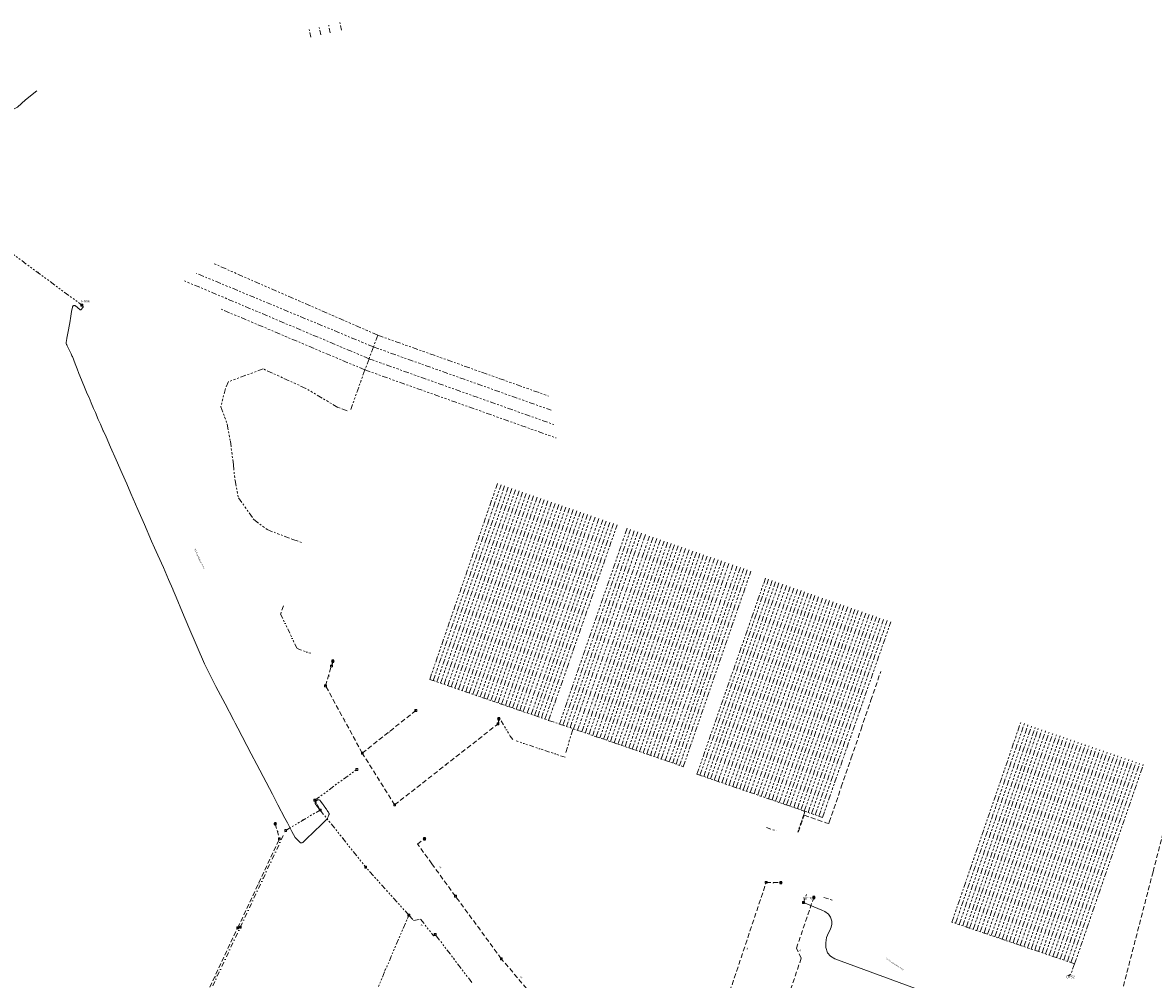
# Model space of a CAD drawing. Extents: x 149823 to 156818, y 468751 to 475536.
# Tile 25 of 27: x 154014 to 154605, y 474277 to 474776. Entities that reach past the tile are written whole.
import ezdxf
from ezdxf.enums import TextEntityAlignment as Align
from ezdxf.lldxf.tags import DXFTag

# ---------------------------------------------------------------- set-up
doc = ezdxf.new("R2010")
doc.units = 0
doc.header["$LTSCALE"] = 0.5
for name, pattern in [('RI-DRAINAGE-SO', [19.2, 6, -1.8, 1.8, -1.8, 2.4, -1.8, 1.8, -1.8]), ('RI-DWA-SO', [11, 5, -3, 0, -3]), ('RI-GWA-SO', [18.45, 6, -1.8, 1.75, -1.8, 1.75, -1.8, 1.75, -1.8]), ('RI-HWA-SO', [7.4, 5, -2.4]), ('RI-OVERIG-SO', [17, 5, -2, 2, -2, 0, -2, 2, -2])]:
    doc.linetypes.add(name, pattern=pattern)
doc.layers.get('0').update_dxf_attribs({"linetype": 'CONTINUOUS'})
for name, color, linetype, lineweight in [('B-OI-RI-DRAINAGE-G', 91, 'RI-DRAINAGE-SO', 18), ('B-OI-RI-DWA-G', 42, 'RI-DWA-SO', 18), ('B-OI-RI-DWA_RIOOLPUT-S-250', 42, 'CONTINUOUS', 18), ('B-OI-RI-GWA-G', 11, 'RI-GWA-SO', 18), ('B-OI-RI-GWA_RIOOLPUT-S-250', 11, 'CONTINUOUS', 18), ('B-OI-RI-HWA-G', 151, 'RI-HWA-SO', 18), ('B-OI-RI-HWA_RIOOLPUT-S-250', 151, 'CONTINUOUS', 18), ('B-OI-RI-OVERIG_DUIKER-G', 171, 'RI-OVERIG-SO', 18), ('B-OI-RI-OVERIG_OVERSTORTLEIDING-G', 171, 'RI-OVERIG-SO', 18), ('B-OI-RI-OVERIG_STROMINGSRICHTING-T70', 252, 'CONTINUOUS', 70), ('B-OI-RI-PERSLEIDING-G', 210, 'RI-PERS-SO', 18), ('B-OI-RI-PERSLEIDING-T30', 210, 'CONTINUOUS', 35), ('B-OI-RI-PERSLEIDING_PUTNUMMER-T50', 210, 'CONTINUOUS', 50), ('B-OI-RI-PERSLEIDING_RIOOLPUT_POMPPUT-S-250', 210, 'CONTINUOUS', 18)]:
    doc.layers.add(name, color=color, linetype=linetype, lineweight=lineweight)
doc.layers.add('UITLAAT', color=151, linetype='CONTINUOUS')
doc.styles.add('NLCS-ISO', font='NLCS-ISO.ttf')
doc.styles.add('NLCS-ISO-M250-T30', font='NLCS-ISO.ttf', dxfattribs={"height": 0.75})
doc.styles.add('NLCS-ISO-M250-T50', font='NLCS-ISO.ttf', dxfattribs={"height": 1.25})
doc.styles.add('NLCS-ISO-M250-T70', font='NLCS-ISO.ttf', dxfattribs={"height": 1.75})
tags = doc.linetypes.add('RI-PERS-SO', pattern='A,7,-2,["P",Standard,S=1.8,R=0,X=-0.5,Y=-0.9],-2,7,-2,[102,NLCS.SHX,S=1,R=180,X=0,Y=0],-2', length=22).pattern_tags.tags
tags[6] = DXFTag(74, 10)

# ---------------------------------------------------------------- blocks, each defined once
blk = doc.blocks.new('SRI-PUT_INSPECTIE-SO')
at = {"flags": 128}
blk.add_lwpolyline([(-2, -2), (2, -2), (2, 2), (-2, 2)], close=True, dxfattribs=at)
blk.add_circle((0, 0), 2)
at = {"style": 'NLCS-ISO'}
blk.add_text('I', height=2.5, dxfattribs=at).set_placement((0, 0), align=Align.MIDDLE_CENTER)
blk = doc.blocks.new('B-SRI-PUT_POMPPUT-SO')
for p, q in [((-1.7, -1), (0, 2)), ((0, 2), (1.7, -1)), ((1.7, -1), (-1.7, -1))]:
    blk.add_line(p, q)
blk.add_lwpolyline([(-2, -2), (2, -2), (2, 2), (-2, 2)], close=True)
blk.add_circle((0, 0), 2)

msp = doc.modelspace()

# ---------------------------------------------------------------- linework, layer by layer
at = {"layer": 'B-OI-RI-DRAINAGE-G'}
for points in [[(154199.87, 474613.13), (154113.75, 474650.79)], [(154197.67, 474607.01), (154105.21, 474645.45)], [(154195.34, 474600.84), (154098.81, 474641.61)], [(154193.14, 474595.03), (154118.23, 474626.67)], [(154199.87, 474613.13), (154197.67, 474607.01)], [(154199.87, 474613.13), (154289.06, 474581.38)], [(154197.67, 474607.01), (154195.34, 474600.84)], [(154197.54, 474607.06), (154290.41, 474573.99)], [(154195.34, 474600.84), (154193.14, 474595.03)], [(154195.27, 474600.86), (154291.79, 474566.49)], [(154183.93, 474573.68), (154179.04, 474575.44), (154162.34, 474585.36), (154140.02, 474595.55), (154121.93, 474588.88), (154120.36, 474585.36), (154117.93, 474575.78), (154121.33, 474566.67), (154122.92, 474557.75), (154124.48, 474545.56), (154125.36, 474537.28), (154127.17, 474528.22), (154135.16, 474516.8), (154142.08, 474511.59), (154155.51, 474506.42), (154160.68, 474504.74)], [(154193.14, 474595.03), (154185.8, 474574.3)], [(154193.14, 474595.03), (154293.08, 474559.45)], [(154227, 474433.32), (154262.4, 474535.68)], [(154228.88, 474432.67), (154264.28, 474535.03)], [(154230.73, 474431.98), (154266.15, 474534.39)], [(154232.64, 474431.38), (154268.04, 474533.73)], [(154234.54, 474430.72), (154269.93, 474533.08)], [(154236.41, 474430.08), (154271.81, 474532.43)], [(154238.29, 474429.43), (154273.69, 474531.78)], [(154240.13, 474428.8), (154275.52, 474531.14)], [(154242.04, 474428.14), (154277.43, 474530.48)], [(154243.97, 474427.47), (154279.36, 474529.82)], [(154245.82, 474426.84), (154281.21, 474529.18)], [(154247.67, 474426.2), (154283.07, 474528.53)], [(154249.58, 474425.54), (154284.97, 474527.88)], [(154251.45, 474424.9), (154286.84, 474527.23)], [(154253.36, 474424.24), (154288.77, 474526.6)], [(154255.23, 474423.6), (154290.62, 474525.92)], [(154257.1, 474422.95), (154292.49, 474525.28)], [(154258.98, 474422.31), (154294.36, 474524.63)], [(154260.88, 474421.65), (154296.26, 474523.97)], [(154262.68, 474421.03), (154298.08, 474523.38)], [(154264.58, 474420.38), (154299.98, 474522.73)], [(154266.54, 474419.71), (154301.92, 474522.03)], [(154268.4, 474419.06), (154303.79, 474521.38)], [(154270.32, 474418.4), (154305.7, 474520.71)], [(154272.2, 474417.75), (154307.58, 474520.06)], [(154274.03, 474417.12), (154309.44, 474519.49)], [(154275.88, 474416.48), (154311.26, 474518.8)], [(154277.96, 474415.77), (154313.34, 474518.07)], [(154280.03, 474415.06), (154315.4, 474517.35)], [(154281.75, 474414.47), (154317.34, 474516.68)], [(154283.44, 474413.89), (154319.24, 474516.03)], [(154285.34, 474413.23), (154321.13, 474515.37)], [(154287.21, 474412.59), (154323.02, 474514.72)], [(154289.11, 474411.93), (154324.9, 474514.07)], [(154330.11, 474512.27), (154294.75, 474410.02)], [(154296.57, 474409.39), (154331.93, 474511.64)], [(154333.84, 474510.97), (154298.48, 474408.73)], [(154300.3, 474408.11), (154335.66, 474510.35)], [(154337.54, 474509.69), (154302.18, 474407.46)], [(154339.63, 474508.97), (154304.27, 474406.74)], [(154306.45, 474405.99), (154341.81, 474508.22)], [(154343.65, 474507.58), (154308.3, 474405.35)], [(154310.23, 474404.68), (154345.58, 474506.91)], [(154347.48, 474506.26), (154312.12, 474404.03)], [(154314.01, 474403.38), (154349.37, 474505.6)], [(154351.25, 474504.95), (154315.89, 474402.73)], [(154317.76, 474402.09), (154353.11, 474504.31)], [(154354.83, 474503.71), (154319.48, 474401.5)], [(154321.38, 474400.84), (154356.73, 474503.06)], [(154358.65, 474502.39), (154323.3, 474400.18)], [(154325.29, 474399.49), (154360.64, 474501.71)], [(154362.52, 474501.05), (154327.17, 474398.84)], [(154329.04, 474398.2), (154364.39, 474500.41)], [(154366.3, 474499.75), (154330.95, 474397.54)], [(154332.8, 474396.9), (154368.15, 474499.11)], [(154370.01, 474498.46), (154334.67, 474396.26)], [(154336.6, 474395.6), (154371.94, 474497.8)], [(154373.79, 474497.16), (154338.45, 474394.96)], [(154340.34, 474394.31), (154375.69, 474496.5)], [(154377.6, 474495.84), (154342.26, 474393.65)], [(154344.12, 474393), (154379.46, 474495.2)], [(154381.31, 474494.56), (154345.97, 474392.37)], [(154347.89, 474391.7), (154383.23, 474493.89)], [(154385.35, 474493.16), (154350.01, 474390.97)], [(154352.12, 474390.25), (154387.46, 474492.43)], [(154389.25, 474491.81), (154353.92, 474389.63)], [(154355.64, 474389.03), (154390.98, 474491.21)], [(154392.87, 474490.56), (154357.53, 474388.38)], [(154359.41, 474387.73), (154394.75, 474489.91)], [(154366.58, 474383.82), (154402.35, 474486.21)], [(154368.15, 474383.28), (154403.92, 474485.66)], [(154370.09, 474382.61), (154405.86, 474484.99)], [(154371.89, 474381.99), (154407.65, 474484.36)], [(154373.64, 474381.39), (154409.4, 474483.75)], [(154375.6, 474380.71), (154411.36, 474483.06)], [(154377.56, 474380.04), (154413.31, 474482.38)], [(154379.54, 474379.36), (154415.29, 474481.69)], [(154381.39, 474378.72), (154417.14, 474481.04)], [(154383.35, 474378.04), (154419.09, 474480.36)], [(154385.22, 474377.4), (154420.96, 474479.71)], [(154387.03, 474376.78), (154422.77, 474479.08)], [(154388.89, 474376.14), (154424.63, 474478.43)], [(154390.67, 474375.52), (154426.41, 474477.81)], [(154392.45, 474374.91), (154428.18, 474477.19)], [(154394.39, 474374.24), (154430.12, 474476.51)], [(154396.4, 474373.55), (154432.13, 474475.81)], [(154398.3, 474372.9), (154434.02, 474475.15)], [(154400.11, 474372.27), (154435.83, 474474.52)], [(154402.06, 474371.6), (154437.78, 474473.84)], [(154403.88, 474370.97), (154439.59, 474473.2)], [(154405.77, 474370.32), (154441.48, 474472.54)], [(154407.57, 474369.7), (154443.28, 474471.91)], [(154409.57, 474369.01), (154445.27, 474471.22)], [(154411.56, 474368.33), (154447.26, 474470.52)], [(154413.3, 474367.72), (154449, 474469.91)], [(154415.05, 474367.12), (154450.77, 474469.38)], [(154417.08, 474366.42), (154452.77, 474468.6)], [(154419.01, 474365.76), (154454.7, 474467.92)], [(154420.85, 474365.13), (154456.53, 474467.28)], [(154422.63, 474364.46), (154458.33, 474466.65)], [(154424.61, 474363.83), (154460.29, 474465.97)], [(154426.42, 474363.21), (154462.11, 474465.34)], [(154428.33, 474362.55), (154464.01, 474464.67)], [(154430.19, 474361.91), (154465.86, 474464.02)], [(154432.13, 474361.24), (154467.8, 474463.35)], [(154227, 474433.32), (154289.11, 474411.93)], [(154289.11, 474411.93), (154294.73, 474410.02)], [(154294.75, 474410.02), (154359.41, 474387.73)], [(154301.7, 474407.18), (154298.05, 474394.82)], [(154301.7, 474407.18), (154302.18, 474407.46)], [(154499.7, 474306.52), (154535.65, 474410.86)], [(154501.59, 474305.88), (154537.54, 474410.21)], [(154503.48, 474305.23), (154539.43, 474409.56)], [(154505.38, 474304.59), (154541.32, 474408.91)], [(154507.27, 474303.95), (154543.21, 474408.25)], [(154508.89, 474303.4), (154544.83, 474407.7)], [(154510.79, 474302.75), (154546.72, 474407.04)], [(154512.68, 474302.11), (154548.61, 474406.39)], [(154514.54, 474301.48), (154550.47, 474405.75)], [(154516.47, 474300.82), (154552.39, 474405.09)], [(154518.36, 474300.17), (154554.29, 474404.44)], [(154520.25, 474299.53), (154556.18, 474403.79)], [(154522.15, 474298.89), (154558.07, 474403.14)], [(154524.04, 474298.25), (154559.96, 474402.48)], [(154525.93, 474297.6), (154561.85, 474401.83)], [(154527.83, 474296.96), (154563.74, 474401.18)], [(154529.72, 474296.32), (154565.63, 474400.53)], [(154531.61, 474295.67), (154567.52, 474399.88)], [(154533.51, 474295.03), (154569.41, 474399.22)], [(154535.4, 474294.39), (154571.3, 474398.57)], [(154537.3, 474293.74), (154573.19, 474397.92)], [(154539.19, 474293.1), (154575.08, 474397.27)], [(154541.08, 474292.45), (154576.98, 474396.62)], [(154542.98, 474291.81), (154578.87, 474395.97)], [(154544.87, 474291.17), (154580.76, 474395.32)], [(154546.76, 474290.52), (154582.65, 474394.66)], [(154548.66, 474289.88), (154584.54, 474394.01)], [(154550.55, 474289.24), (154586.43, 474393.36)], [(154552.44, 474288.59), (154588.32, 474392.71)], [(154554.34, 474287.95), (154590.21, 474392.06)], [(154556.23, 474287.31), (154592.1, 474391.41)], [(154558.11, 474286.67), (154593.98, 474390.76)], [(154560, 474286.02), (154595.87, 474390.11)], [(154561.89, 474285.38), (154597.75, 474389.46)], [(154563.77, 474284.74), (154599.64, 474388.81)], [(154366.58, 474383.82), (154432.13, 474361.24)], [(154422.65, 474364.51), (154422.63, 474364.46), (154422.71, 474363.7), (154419.18, 474353.58)], [(154563.77, 474284.74), (154499.7, 474306.52)], [(154563.77, 474284.74), (154561.81, 474279.39), (154560.45, 474278.47)]]:
    msp.add_lwpolyline(points, dxfattribs=at)
at = {"layer": 'B-OI-RI-DWA-G'}
for points in [[(154128.11, 474303.87), (154151.8, 474354.44)], [(154104.19, 474252.88), (154128.11, 474303.87)]]:
    msp.add_lwpolyline(points, dxfattribs=at)
at = {"layer": 'B-OI-RI-GWA-G'}
for points in [[(153999.13, 474663.08), (154045.32, 474628.9)], [(154167.07, 474370.27), (154188.93, 474386.29)], [(154151.8, 474354.44), (154169.76, 474365.1)], [(154169.76, 474365.1), (154167.07, 474370.27)], [(154169.76, 474365.1), (154193.56, 474335.29)], [(154216.13, 474310.11), (154193.56, 474335.29)], [(154191.41, 474252.39), (154216.13, 474310.11)], [(154216.13, 474310.11), (154218.63, 474307.46), (154222.27, 474308.09), (154229.02, 474299.4), (154229.88, 474300.07)], [(154249.01, 474275.05), (154229.88, 474300.08)]]:
    msp.add_lwpolyline(points, dxfattribs=at)
at = {"layer": 'B-OI-RI-HWA-G'}
for points in [[(154175.68, 474440.35), (154176.42, 474442.85)], [(154172.62, 474429.99), (154175.68, 474440.35)], [(154419.48, 474353.49), (154422.6, 474362.4), (154433.93, 474358.48), (154435.42, 474358.01), (154435.65, 474358.75), (154441.96, 474377.2), (154447.13, 474392.3), (154452.25, 474407.34), (154457.42, 474422.42), (154462.55, 474437.51)], [(154191.81, 474394.83), (154172.62, 474429.99)], [(154628, 474430.21), (154621.4, 474396.8), (154620.37, 474393.04), (154618.55, 474386.25), (154616.98, 474380.09), (154615.58, 474374.69), (154604.73, 474332.84), (154582.89, 474248.63), (154583.68, 474247.29), (154585.99, 474246.69)], [(154191.81, 474394.83), (154219.75, 474417.03)], [(154262.68, 474410.08), (154263.09, 474412.69)], [(154208.7, 474367.78), (154262.68, 474410.08)], [(154208.7, 474367.78), (154191.81, 474394.83)], [(154146.38, 474357.89), (154148.51, 474350.03)], [(154126.73, 474303.58), (154148.51, 474350.03)], [(154240.46, 474320.06), (154228.13, 474336.98), (154220.59, 474347.34), (154224.28, 474350.05)], [(154382.71, 474258.1), (154384.41, 474262.98), (154382.56, 474266.76), (154402.73, 474327.3)], [(154402.73, 474327.3), (154410.39, 474327.16)], [(154264.4, 474287.4), (154240.46, 474320.06)], [(154413, 474264.28), (154421.05, 474287.7), (154418.53, 474292.84), (154427.54, 474319.38)], [(154102.83, 474252.47), (154126.73, 474303.58)], [(154308.74, 474235.2), (154264.4, 474287.4)]]:
    msp.add_lwpolyline(points, dxfattribs=at)
at = {"layer": 'B-OI-RI-OVERIG_DUIKER-G'}
for points in [[(154164.89, 474768.82), (154164.08, 474772.79)], [(154170.12, 474770), (154169.27, 474773.97)], [(154175.12, 474771.11), (154174.27, 474775.09)], [(154180.97, 474772.49), (154180.04, 474776.46)], [(154150.62, 474471.81), (154149.17, 474467.49), (154157.73, 474449.41), (154164.88, 474446.96)], [(154264.33, 474411.74), (154269.05, 474403.71), (154270.44, 474401.95)], [(154297.73, 474392.67), (154272.16, 474401.19)], [(154402.86, 474355.92), (154408.79, 474353.95)], [(154432.85, 474319.36), (154438.08, 474317.73)]]:
    msp.add_lwpolyline(points, dxfattribs=at)
at = {"layer": 'B-OI-RI-OVERIG_OVERSTORTLEIDING-G'}
msp.add_lwpolyline([(154422.15, 474316.83), (154423.81, 474321.22)], dxfattribs=at)
at = {"layer": 'B-OI-RI-PERSLEIDING-G'}
for points in [[(153935.07, 474760.62), (153934.29, 474761.24), (153934.19, 474762.04), (153934.74, 474762.8), (153935.99, 474763.64), (153938.87, 474764.63), (153941.49, 474765.28), (153944.81, 474766.1), (153949.22, 474767.03), (153951.89, 474767.19), (153954.29, 474767.19), (153956.95, 474766.59), (153960.71, 474763.22), (153965.12, 474758.8), (153978.89, 474746.18), (153982.78, 474741.74), (153989.1, 474734.48), (153992.33, 474730.04), (153996.37, 474728.56), (154002.15, 474729.1), (154007.53, 474730.17), (154011.7, 474732.33), (154015.86, 474736.09), (154021.87, 474740.87)], [(154169.76, 474365.1), (154169.24, 474365.72), (154168.96, 474366.1), (154168.73, 474366.43), (154168.49, 474366.76), (154168.08, 474367.33), (154167.6, 474368), (154167.45, 474368.19), (154167.33, 474368.36), (154167.28, 474368.46), (154167.24, 474368.55), (154167.2, 474368.66), (154167.18, 474368.76), (154167.17, 474368.88), (154167.18, 474369.01), (154167.2, 474369.14), (154167.24, 474369.25), (154167.29, 474369.36), (154167.32, 474369.42), (154167.42, 474369.56), (154167.51, 474369.65), (154167.59, 474369.71), (154167.83, 474369.89), (154168.27, 474370.21), (154168.45, 474370.33), (154168.55, 474370.39), (154168.66, 474370.43), (154168.8, 474370.47), (154168.97, 474370.49), (154169.17, 474370.47), (154169.36, 474370.41), (154169.69, 474370.19), (154170.18, 474369.5), (154170.59, 474368.96), (154171.17, 474368.13), (154171.69, 474367.41), (154171.85, 474367.18), (154172.37, 474366.45), (154172.79, 474365.85), (154173.04, 474365.5), (154173.25, 474365.21), (154173.52, 474364.82), (154173.84, 474364.37), (154174.14, 474363.95), (154174.31, 474363.71), (154174.42, 474363.53), (154174.5, 474363.32), (154174.52, 474363.04), (154174.49, 474362.83), (154174.41, 474362.61), (154174.25, 474362.21), (154173.96, 474361.49), (154173.7, 474360.83), (154173.63, 474360.66), (154173.56, 474360.54), (154173.43, 474360.39), (154173.34, 474360.31), (154172.82, 474359.8), (154171.36, 474358.41), (154169.07, 474356.22), (154167.98, 474355.17), (154166.63, 474353.88), (154165.43, 474352.73), (154163.55, 474350.92), (154161.72, 474349.17), (154160.72, 474348.21), (154160.46, 474348), (154160.12, 474347.89), (154159.83, 474347.88), (154159.54, 474347.97), (154159.31, 474348.11), (154159.15, 474348.27), (154156.86, 474350.64), (154156.71, 474350.8), (154155.09, 474353.88), (154153.65, 474356.62), (154152.74, 474358.37), (154151.41, 474360.9), (154147.77, 474367.86), (154144.91, 474373.32), (154136.8, 474388.8), (154133.83, 474394.47), (154126.84, 474407.81), (154125.47, 474410.42), (154124.5, 474412.28), (154120.12, 474420.65), (154115.38, 474429.69), (154111.61, 474436.88), (154109.36, 474441.38), (154101.27, 474460.48), (154097.99, 474468.26), (154094.6, 474476.27), (154093.02, 474480.01), (154092.81, 474480.49), (154090.65, 474485.6), (154087.92, 474491.8), (154085.03, 474498.29), (154083.37, 474502.02), (154081.8, 474505.57), (154078.01, 474514.27), (154074.67, 474522.04), (154071, 474530.48), (154068.8, 474535.49), (154066.45, 474540.84), (154063.25, 474548.11), (154060.39, 474554.59), (154058.01, 474559.97), (154056.69, 474562.94), (154056.57, 474563.22), (154055.06, 474566.62), (154053.92, 474569.19), (154052.42, 474572.72), (154051.52, 474574.83), (154050.25, 474577.82), (154049.1, 474580.53), (154048.39, 474582.19), (154047.86, 474583.44), (154046.78, 474585.99), (154046.41, 474586.86), (154045.9, 474588.06), (154045.16, 474589.79), (154043.8, 474593.19), (154042.88, 474595.57), (154041.84, 474598.25), (154040.41, 474601.96), (154040.2, 474602.42), (154039.76, 474603.36), (154039.41, 474604.13), (154039.08, 474604.8), (154038.59, 474605.78), (154037.73, 474607.54), (154037.46, 474608.08), (154037.35, 474608.36), (154037.25, 474608.78), (154037.22, 474609.21), (154037.25, 474609.6), (154037.36, 474610.26), (154037.59, 474611.54), (154038.06, 474614.2), (154039.02, 474619.7), (154039.62, 474623.12), (154040.03, 474625.46), (154040.45, 474627.85), (154040.46, 474627.9), (154040.49, 474628.01), (154040.52, 474628.08), (154040.57, 474628.18), (154040.63, 474628.26), (154040.7, 474628.34), (154040.8, 474628.44), (154040.91, 474628.52), (154041.02, 474628.58), (154041.15, 474628.63), (154041.32, 474628.66), (154041.5, 474628.67), (154041.65, 474628.65), (154041.86, 474628.58), (154042.09, 474628.43), (154044.31, 474626.52), (154044.55, 474626.39), (154044.79, 474626.43), (154046.02, 474627.81), (154046.09, 474627.99), (154046.04, 474628.17), (154045.32, 474628.9)], [(154422.15, 474316.83), (154431.72, 474312.86), (154433.33, 474312.02), (154435.27, 474310.61), (154436.34, 474309.08), (154437.01, 474306.95), (154437.01, 474305.46), (154436.73, 474303.88), (154435.91, 474302.16), (154435.19, 474300.9), (154434.22, 474298.55), (154433.8, 474295.78), (154433.86, 474293.25), (154434.77, 474290.53), (154436.27, 474288.79), (154438.5, 474287.4), (154502.37, 474263.84), (154507.78, 474260.57), (154509.04, 474259.88), (154518.24, 474254.35)]]:
    msp.add_lwpolyline(points, dxfattribs=at)

# ---------------------------------------------------------------- block references
at = {"layer": 'B-OI-RI-DWA_RIOOLPUT-S-250', "xscale": 0.25, "yscale": 0.25, "zscale": 0.25}
for p in [(154151.8, 474354.44), (154128.11, 474303.87)]:
    msp.add_blockref('SRI-PUT_INSPECTIE-SO', p, dxfattribs=at)
at = {"layer": 'B-OI-RI-GWA_RIOOLPUT-S-250', "xscale": 0.25, "yscale": 0.25, "zscale": 0.25}
for p in [(154188.93, 474386.29), (154167.07, 474370.27), (154169.76, 474365.1), (154193.56, 474335.29), (154216.13, 474310.11), (154229.88, 474300.08)]:
    msp.add_blockref('SRI-PUT_INSPECTIE-SO', p, dxfattribs=at)
at = {"layer": 'B-OI-RI-HWA_RIOOLPUT-S-250', "xscale": 0.25, "yscale": 0.25, "zscale": 0.25}
for p in [(154175.68, 474440.35), (154172.62, 474429.99), (154219.75, 474417.03), (154262.68, 474410.08), (154191.82, 474394.83), (154208.7, 474367.78), (154148.51, 474350.03), (154402.73, 474327.3), (154240.46, 474320.06), (154126.73, 474303.58), (154264.4, 474287.4)]:
    msp.add_blockref('SRI-PUT_INSPECTIE-SO', p, dxfattribs=at)
at = {"layer": 'B-OI-RI-PERSLEIDING_RIOOLPUT_POMPPUT-S-250', "xscale": 0.25, "yscale": 0.25, "zscale": 0.25}
for p in [(154045.32, 474628.9), (154422.15, 474316.83)]:
    msp.add_blockref('B-SRI-PUT_POMPPUT-SO', p, dxfattribs=at)
at = {"layer": 'UITLAAT', "xscale": 0.25, "yscale": 0.25, "zscale": 0.25}
for p in [(154176.42, 474442.86), (154263.09, 474412.69), (154146.38, 474357.89), (154224.28, 474350.05), (154410.39, 474327.16), (154427.54, 474319.38)]:
    msp.add_blockref('SRI-PUT_INSPECTIE-SO', p, dxfattribs=at)

# ---------------------------------------------------------------- texts
at = {"layer": 'B-OI-RI-OVERIG_STROMINGSRICHTING-T70', "style": 'NLCS-ISO-M250-T70'}
for rotation, p in [(143.23945, (154022.23, 474645.99)), (143.23945, (154022.23, 474645.99)), (73.3386, (154176.05, 474441.6)), (73.3386, (154176.05, 474441.6)), (73.3386, (154174.15, 474435.17)), (73.3386, (154174.15, 474435.17)), (118.60226, (154182.22, 474412.41)), (118.60226, (154182.22, 474412.41)), (80.78705, (154262.88, 474411.38)), (80.78705, (154262.88, 474411.38)), (38.38817, (154205.78, 474405.93)), (38.38817, (154205.78, 474405.93)), (37.81521, (154235.69, 474388.93)), (37.81521, (154235.69, 474388.93)), (216.00509, (154178, 474378.28)), (216.00509, (154178, 474378.28)), (122.04001, (154200.26, 474381.31)), (122.04001, (154200.26, 474381.31)), (297.5476, (154168.42, 474367.69)), (297.5476, (154168.42, 474367.69)), (210.84847, (154160.78, 474359.77)), (210.84847, (154160.78, 474359.77)), (104.85128, (154147.44, 474353.96)), (104.85128, (154147.44, 474353.96)), (128.34255, (154181.66, 474350.2)), (128.34255, (154181.66, 474350.2)), (118.60226, (154232.37, 474335.05)), (118.60226, (154232.37, 474335.05)), (244.65298, (154139.96, 474329.16)), (244.65298, (154139.96, 474329.16)), (64.74423, (154137.62, 474326.8)), (64.74423, (154137.62, 474326.8)), (311.87155, (154204.84, 474322.7)), (311.87155, (154204.84, 474322.7)), (358.85408, (154406.56, 474327.23)), (358.85408, (154406.56, 474327.23)), (323.90366, (154223.01, 474305.09)), (323.90366, (154223.01, 474305.09)), (126.05071, (154252.43, 474303.73)), (126.05071, (154252.43, 474303.73)), (127.19663, (154239.45, 474287.56)), (127.19663, (154239.45, 474287.56)), (73.91156, (154392.72, 474292.7)), (73.91156, (154392.72, 474292.7)), (75.05747, (154420.27, 474291.83)), (75.05747, (154420.27, 474291.83)), (246.94481, (154203.77, 474281.25)), (246.94481, (154203.77, 474281.25)), (64.74423, (154114.78, 474278.03)), (64.74423, (154114.78, 474278.03)), (244.65298, (154116.15, 474278.38)), (244.65298, (154116.15, 474278.38)), (128.9155, (154274.6, 474277.63)), (128.9155, (154274.6, 474277.63))]:
    msp.add_text('>', height=1.75, rotation=rotation, dxfattribs=at).set_placement(p, align=Align.MIDDLE_CENTER)
at = {"layer": 'B-OI-RI-PERSLEIDING-T30', "style": 'NLCS-ISO-M250-T30'}
for s, rotation, p in [(' 110 Polyethyleen Rond', 295.25577, (154106.64, 474496.57)), (' 90 Polyethyleen Rond', 326.76845, (154469.65, 474284.76))]:
    msp.add_text(s, height=0.75, rotation=rotation, dxfattribs=at).set_placement(p, align=Align.MIDDLE_CENTER)
at = {"layer": 'B-OI-RI-PERSLEIDING_PUTNUMMER-T50', "style": 'NLCS-ISO-M250-T50'}
for s, p in [('HG06', (154047.32, 474630.9)), ('DG115', (154424.15, 474318.83)), ('DG52', (154561.71, 474277.87))]:
    msp.add_text(s, height=1.25, dxfattribs=at).set_placement(p, align=Align.MIDDLE_CENTER)

doc.saveas('drawing.dxf')
